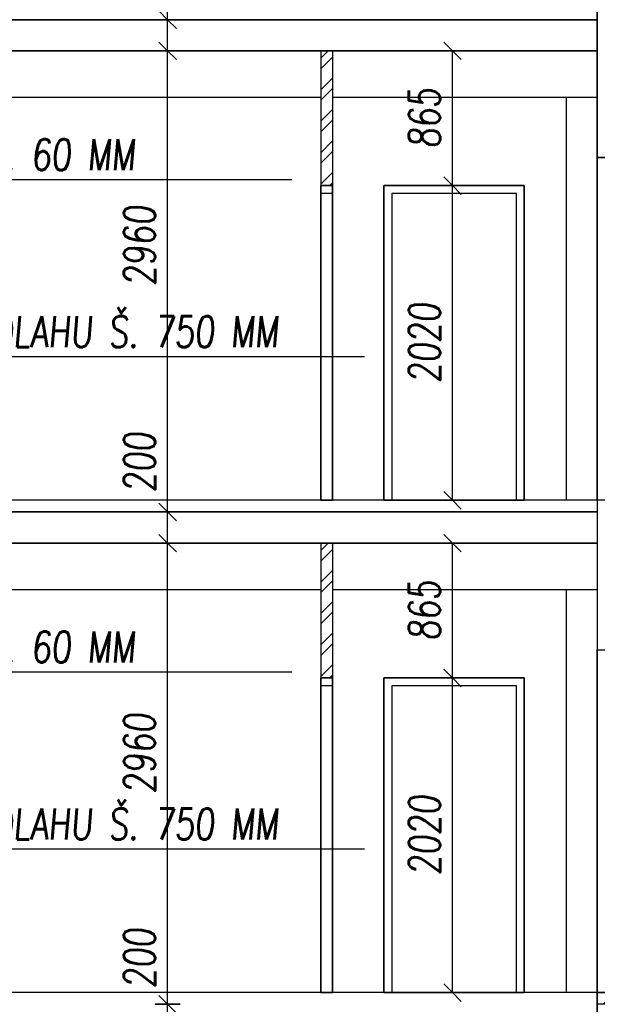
# Model space of a CAD drawing. Header units: millimetres. Extents: x 22267 to 193155, y 329430 to 541733.
# Tile 63 of 89: x 132828 to 136537, y 386275 to 392595. Entities that reach past the tile are written whole.
import ezdxf

# ---------------------------------------------------------------- set-up
doc = ezdxf.new("R2010")
doc.units = ezdxf.units.MM
for name, color, linetype in [('BOURÁNÍ PŘÍČEK', 30, 'Continuous'), ('KOTY_100', 7, 'Continuous'), ('KÓTY BP PODLAHA', 255, 'Continuous'), ('KÓTY BP PŘÍČKY', 255, 'Continuous'), ('TENKA', 4, 'Continuous'), ('TLUSTA', 2, 'Continuous'), ('ŽB', 1, 'Continuous')]:
    doc.layers.add(name, color=color, linetype=linetype)
doc.styles.add('CS-ROMANS', font='romans.shx', dxfattribs={"width": 0.75, "oblique": 5})
doc.styles.add('CS-ROMANS_100', font='romans.shx', dxfattribs={"width": 0.75, "oblique": 5, "height": 200})
doc.dimstyles.new('A_KÓTA_100', dxfattribs={"dimtxt": 200, "dimasz": 4, "dimexe": 100, "dimexo": 1500, "dimgap": 80, "dimtad": 1, "dimdec": 0, "dimdsep": 46, "dimtxsty": 'CS-ROMANS_100', "dimblk": 'KOT_CARA20', "dimcen": 90, "dimse1": 1, "dimse2": 1, "dimclrd": 256, "dimclre": 256, "dimclrt": 256, "dimadec": 0, "dimazin": 0, "dimtfac": 1, "dimtdec": 0, "dimtix": 1, "dimtmove": 2, "dimatfit": 3, "dimldrblk": 'OBLIQUE', "dimfxl": 1, "dimfxlon": 1, "dimtolj": 1, "dimarcsym": 0})

# ---------------------------------------------------------------- blocks, each defined once
blk = doc.blocks.new('KOT_CARA20')
for p, q in [((0, 20), (0, -20)), ((0, 0), (-14.1, -14.1)), ((0, 0), (14.1, 14.1))]:
    blk.add_line(p, q)
blk = doc.blocks.new('*D3292')
at = {"layer": 'Defpoints', "color": 0, "transparency": 16777216}
for p in [(133777.5, 386275.5), (134229.6, 386275.5), (134223.7, 386075.5)]:
    blk.add_point(p, dxfattribs=at)
at = {"layer": 'KOTY_100', "lineweight": -2, "transparency": 16777216}
blk.add_line((133777.5, 386079.5), (133777.5, 386271.5), dxfattribs=at)
at = {"layer": 'KOTY_100', "lineweight": -2, "transparency": 16777216, "xscale": 4, "yscale": 4, "zscale": 4}
for p, rotation in [((133777.5, 386275.5), 90), ((133777.5, 386075.5), 270)]:
    blk.add_blockref('KOT_CARA20', p, dxfattribs=dict(at, rotation=rotation))
at = {"layer": 'KOTY_100', "transparency": 16777216, "insert": (133597.5, 386570.7), "char_height": 200, "attachment_point": 5, "rotation": 90, "style": 'CS-ROMANS_100'}
blk.add_mtext('\\A1;200', dxfattribs=at)
blk = doc.blocks.new('_OBLIQUE')
at = {"color": 0, "linetype": 'ByBlock', "ltscale": 15}
blk.add_line((-0.5, -0.5), (0.5, 0.5), dxfattribs=at)
blk = doc.blocks.new('*D3293')
at = {"layer": 'Defpoints', "color": 0, "transparency": 16777216}
for p in [(133777.5, 389235.5), (134170.2, 389235.5), (134229.6, 386275.5)]:
    blk.add_point(p, dxfattribs=at)
at = {"layer": 'KOTY_100', "lineweight": -2, "transparency": 16777216}
blk.add_line((133777.5, 386279.5), (133777.5, 389231.5), dxfattribs=at)
at = {"layer": 'KOTY_100', "lineweight": -2, "transparency": 16777216, "xscale": 4, "yscale": 4, "zscale": 4}
for p, rotation in [((133777.5, 389235.5), 90), ((133777.5, 386275.5), 270)]:
    blk.add_blockref('KOT_CARA20', p, dxfattribs=dict(at, rotation=rotation))
at = {"layer": 'KOTY_100', "transparency": 16777216, "insert": (133597.5, 387885), "char_height": 200, "attachment_point": 5, "rotation": 90, "style": 'CS-ROMANS_100'}
blk.add_mtext('\\A1;2960', dxfattribs=at)
blk = doc.blocks.new('*D3294')
at = {"layer": 'Defpoints', "color": 0, "transparency": 16777216}
for p in [(133777.5, 389435.5), (134150.3, 389435.5), (134170.2, 389235.5)]:
    blk.add_point(p, dxfattribs=at)
at = {"layer": 'KOTY_100', "lineweight": -2, "transparency": 16777216}
blk.add_line((133777.5, 389239.5), (133777.5, 389431.5), dxfattribs=at)
at = {"layer": 'KOTY_100', "lineweight": -2, "transparency": 16777216, "xscale": 4, "yscale": 4, "zscale": 4}
for p, rotation in [((133777.5, 389435.5), 90), ((133777.5, 389235.5), 270)]:
    blk.add_blockref('KOT_CARA20', p, dxfattribs=dict(at, rotation=rotation))
at = {"layer": 'KOTY_100', "transparency": 16777216, "insert": (133597.5, 389753.6), "char_height": 200, "attachment_point": 5, "rotation": 90, "style": 'CS-ROMANS_100'}
blk.add_mtext('\\A1;200', dxfattribs=at)
blk = doc.blocks.new('*D3295')
at = {"layer": 'Defpoints', "color": 0, "transparency": 16777216}
for p in [(133777.5, 392395.5), (134097.2, 392395.5), (134150.3, 389435.5)]:
    blk.add_point(p, dxfattribs=at)
at = {"layer": 'KOTY_100', "lineweight": -2, "transparency": 16777216}
blk.add_line((133777.5, 389439.5), (133777.5, 392391.5), dxfattribs=at)
at = {"layer": 'KOTY_100', "lineweight": -2, "transparency": 16777216, "xscale": 4, "yscale": 4, "zscale": 4}
for p, rotation in [((133777.5, 392395.5), 90), ((133777.5, 389435.5), 270)]:
    blk.add_blockref('KOT_CARA20', p, dxfattribs=dict(at, rotation=rotation))
at = {"layer": 'KOTY_100', "transparency": 16777216, "insert": (133597.5, 391144), "char_height": 200, "attachment_point": 5, "rotation": 90, "style": 'CS-ROMANS_100'}
blk.add_mtext('\\A1;2960', dxfattribs=at)
blk = doc.blocks.new('*D3296')
at = {"layer": 'Defpoints', "color": 0, "transparency": 16777216}
for p in [(133777.5, 392595.5), (134050.7, 392595.5), (134097.2, 392395.5)]:
    blk.add_point(p, dxfattribs=at)
at = {"layer": 'KOTY_100', "lineweight": -2, "transparency": 16777216}
blk.add_line((133777.5, 392399.5), (133777.5, 392591.5), dxfattribs=at)
at = {"layer": 'KOTY_100', "lineweight": -2, "transparency": 16777216, "xscale": 4, "yscale": 4, "zscale": 4}
for p, rotation in [((133777.5, 392595.5), 90), ((133777.5, 392395.5), 270)]:
    blk.add_blockref('KOT_CARA20', p, dxfattribs=dict(at, rotation=rotation))
at = {"layer": 'KOTY_100', "transparency": 16777216, "insert": (133597.5, 392926), "char_height": 200, "attachment_point": 5, "rotation": 90, "style": 'CS-ROMANS_100'}
blk.add_mtext('\\A1;200', dxfattribs=at)
blk = doc.blocks.new('*D3297')
at = {"layer": 'Defpoints', "color": 0, "transparency": 16777216}
for p in [(133777.5, 395555.5), (134143.7, 395555.5), (134050.7, 392595.5)]:
    blk.add_point(p, dxfattribs=at)
at = {"layer": 'KOTY_100', "lineweight": -2, "transparency": 16777216}
blk.add_line((133777.5, 392599.5), (133777.5, 395551.5), dxfattribs=at)
at = {"layer": 'KOTY_100', "lineweight": -2, "transparency": 16777216, "xscale": 4, "yscale": 4, "zscale": 4}
for p, rotation in [((133777.5, 395555.5), 90), ((133777.5, 392595.5), 270)]:
    blk.add_blockref('KOT_CARA20', p, dxfattribs=dict(at, rotation=rotation))
at = {"layer": 'KOTY_100', "transparency": 16777216, "insert": (133597.5, 394260.3), "char_height": 200, "attachment_point": 5, "rotation": 90, "style": 'CS-ROMANS_100'}
blk.add_mtext('\\A1;2960', dxfattribs=at)
blk = doc.blocks.new('*D3413')
at = {"layer": 'Defpoints', "color": 0, "transparency": 16777216}
for p in [(134837.4, 388370.5), (135607.3, 388370.5), (135041.3, 386350.5)]:
    blk.add_point(p, dxfattribs=at)
at = {"layer": 'KÓTY BP PŘÍČKY', "lineweight": -2, "transparency": 16777216}
blk.add_line((135607.3, 386354.5), (135607.3, 388366.5), dxfattribs=at)
at = {"layer": 'KÓTY BP PŘÍČKY', "lineweight": -2, "transparency": 16777216, "xscale": 4, "yscale": 4, "zscale": 4}
for p, rotation in [((135607.3, 388370.5), 90), ((135607.3, 386350.5), 270)]:
    blk.add_blockref('KOT_CARA20', p, dxfattribs=dict(at, rotation=rotation))
at = {"layer": 'KÓTY BP PŘÍČKY', "transparency": 16777216, "insert": (135427.3, 387360.5), "char_height": 200, "attachment_point": 5, "rotation": 90, "style": 'CS-ROMANS_100'}
blk.add_mtext('\\A1;2020', dxfattribs=at)
blk = doc.blocks.new('*D3414')
at = {"layer": 'Defpoints', "color": 0, "transparency": 16777216}
for p in [(135607.3, 389235.5), (135807.9, 389235.5), (134837.4, 388370.5)]:
    blk.add_point(p, dxfattribs=at)
at = {"layer": 'KÓTY BP PŘÍČKY', "lineweight": -2, "transparency": 16777216}
blk.add_line((135607.3, 388374.5), (135607.3, 389231.5), dxfattribs=at)
at = {"layer": 'KÓTY BP PŘÍČKY', "lineweight": -2, "transparency": 16777216, "xscale": 4, "yscale": 4, "zscale": 4}
for p, rotation in [((135607.3, 389235.5), 90), ((135607.3, 388370.5), 270)]:
    blk.add_blockref('KOT_CARA20', p, dxfattribs=dict(at, rotation=rotation))
at = {"layer": 'KÓTY BP PŘÍČKY', "transparency": 16777216, "insert": (135427.3, 388803), "char_height": 200, "attachment_point": 5, "rotation": 90, "style": 'CS-ROMANS_100'}
blk.add_mtext('\\A1;865', dxfattribs=at)
blk = doc.blocks.new('*D3415')
at = {"layer": 'Defpoints', "color": 0, "transparency": 16777216}
for p in [(134837.4, 391530.5), (135607.3, 391530.5), (135041.3, 389510.5)]:
    blk.add_point(p, dxfattribs=at)
at = {"layer": 'KÓTY BP PŘÍČKY', "lineweight": -2, "transparency": 16777216}
blk.add_line((135607.3, 389514.5), (135607.3, 391526.5), dxfattribs=at)
at = {"layer": 'KÓTY BP PŘÍČKY', "lineweight": -2, "transparency": 16777216, "xscale": 4, "yscale": 4, "zscale": 4}
for p, rotation in [((135607.3, 391530.5), 90), ((135607.3, 389510.5), 270)]:
    blk.add_blockref('KOT_CARA20', p, dxfattribs=dict(at, rotation=rotation))
at = {"layer": 'KÓTY BP PŘÍČKY', "transparency": 16777216, "insert": (135427.3, 390520.5), "char_height": 200, "attachment_point": 5, "rotation": 90, "style": 'CS-ROMANS_100'}
blk.add_mtext('\\A1;2020', dxfattribs=at)
blk = doc.blocks.new('*D3416')
at = {"layer": 'Defpoints', "color": 0, "transparency": 16777216}
for p in [(135607.3, 392395.5), (135807.9, 392395.5), (134837.4, 391530.5)]:
    blk.add_point(p, dxfattribs=at)
at = {"layer": 'KÓTY BP PŘÍČKY', "lineweight": -2, "transparency": 16777216}
blk.add_line((135607.3, 391534.5), (135607.3, 392391.5), dxfattribs=at)
at = {"layer": 'KÓTY BP PŘÍČKY', "lineweight": -2, "transparency": 16777216, "xscale": 4, "yscale": 4, "zscale": 4}
for p, rotation in [((135607.3, 392395.5), 90), ((135607.3, 391530.5), 270)]:
    blk.add_blockref('KOT_CARA20', p, dxfattribs=dict(at, rotation=rotation))
at = {"layer": 'KÓTY BP PŘÍČKY', "transparency": 16777216, "insert": (135427.3, 391963), "char_height": 200, "attachment_point": 5, "rotation": 90, "style": 'CS-ROMANS_100'}
blk.add_mtext('\\A1;865', dxfattribs=at)

msp = doc.modelspace()

# ---------------------------------------------------------------- hatches: boundary and pattern name
at = {"layer": 'BOURÁNÍ PŘÍČEK'}
h = msp.add_hatch(dxfattribs=at)
h.set_pattern_fill('ANSI32', color=256, scale=15)
h.set_pattern_definition([(45, (94701.44, -10605), (-101.02788, 101.02788), []), (45, (94768.79, -10605), (-101.02788, 101.02788), [])])
h.paths.add_polyline_path([(134762.4, 392395.5), (134837.4, 392395.5), (134837.4, 391530.5), (134762.4, 391530.5)])
h = msp.add_hatch(dxfattribs=at)
h.set_pattern_fill('ANSI32', color=256, scale=15)
h.set_pattern_definition([(45, (94701.44, -13765), (-101.02788, 101.02788), []), (45, (94768.79, -13765), (-101.02788, 101.02788), [])])
h.paths.add_polyline_path([(134762.4, 389235.5), (134837.4, 389235.5), (134837.4, 388370.5), (134762.4, 388370.5)])
h = msp.add_hatch(dxfattribs=at)
h.set_pattern_fill('ANSI32', color=256, scale=15)
h.set_pattern_definition([(45, (-3e-10, -15800), (-101.02788, 101.02788), []), (45, (67.35, -15800), (-101.02788, 101.02788), [])])
h.paths.add_polyline_path([(136537.4, 386350.5), (140622.4, 386350.5), (140622.4, 386275.5), (136537.4, 386275.5)])

# ---------------------------------------------------------------- linework, layer by layer
for points in [[(136537.4, 406325.5), (136537.4, 335810.5)], [(134762.4, 392395.5), (134762.4, 391530.5)], [(134837.4, 392395.5), (134837.4, 391530.5)], [(134762.4, 389235.5), (134762.4, 388370.5)], [(134837.4, 389235.5), (134837.4, 388370.5)]]:
    msp.add_lwpolyline(points, dxfattribs=at)
for points in [[(136537.4, 391710.5), (136737.4, 391710.5), (136737.4, 389510.5), (136537.4, 389510.5)], [(134762.4, 391530.5), (134837.4, 391530.5), (134837.4, 391480.5), (134762.4, 391480.5)], [(134762.4, 389510.5), (134837.4, 389510.5), (134837.4, 391530.5), (134762.4, 391530.5)], [(134762.4, 391530.5), (134837.4, 391530.5), (134837.4, 389510.5), (134762.4, 389510.5)], [(135167.4, 389510.5), (136067.4, 389510.5), (136067.4, 391530.5), (135167.4, 391530.5)], [(135217.4, 389510.5), (136017.4, 389510.5), (136017.4, 391480.5), (135217.4, 391480.5)], [(136537.4, 388550.5), (136737.4, 388550.5), (136737.4, 386350.5), (136537.4, 386350.5)], [(134762.4, 388370.5), (134837.4, 388370.5), (134837.4, 388320.5), (134762.4, 388320.5)], [(134762.4, 386350.5), (134837.4, 386350.5), (134837.4, 388370.5), (134762.4, 388370.5)], [(134762.4, 388370.5), (134837.4, 388370.5), (134837.4, 386350.5), (134762.4, 386350.5)], [(135167.4, 386350.5), (136067.4, 386350.5), (136067.4, 388370.5), (135167.4, 388370.5)], [(135167.4, 388370.5), (136067.4, 388370.5), (136067.4, 386350.5), (135167.4, 386350.5)], [(135217.4, 386350.5), (136017.4, 386350.5), (136017.4, 388320.5), (135217.4, 388320.5)], [(136537.4, 386350.5), (140622.4, 386350.5), (140622.4, 386275.5), (136537.4, 386275.5)]]:
    msp.add_lwpolyline(points, close=True, dxfattribs=at)
at = {"layer": 'KÓTY BP PODLAHA'}
for p, q in [((134575.7, 391567.7), (130774.8, 391567.7)), ((135042.4, 390431.6), (131256.4, 390431.6)), ((134575.7, 388407.7), (130774.8, 388407.7)), ((135042.4, 387271.6), (131256.4, 387271.6))]:
    msp.add_line(p, q, dxfattribs=at)
at = {"layer": 'TENKA'}
for points in [[(136537.4, 392595.5), (129937.4, 392595.5)], [(134762.4, 392095.5), (129937.4, 392095.5), (129937.4, 392395.5), (136537.4, 392395.5), (136537.4, 392095.5), (134837.4, 392095.5)], [(136337.4, 392095.5), (136337.4, 389510.5)], [(136537.4, 389435.5), (129937.4, 389435.5)], [(134762.4, 388935.5), (129937.4, 388935.5), (129937.4, 389235.5), (136537.4, 389235.5), (136537.4, 388935.5), (134837.4, 388935.5)], [(136337.4, 388935.5), (136337.4, 386350.5)]]:
    msp.add_lwpolyline(points, dxfattribs=at)
msp.add_lwpolyline([(135167.4, 391530.5), (136067.4, 391530.5), (136067.4, 389510.5), (135167.4, 389510.5)], close=True, dxfattribs=at)
at = {"layer": 'TLUSTA'}
for points in [[(136537.4, 392395.5), (129937.4, 392395.5)], [(136537.4, 389510.5), (129937.4, 389510.5)], [(136537.4, 389235.5), (129937.4, 389235.5)], [(136537.4, 386350.5), (129937.4, 386350.5)]]:
    msp.add_lwpolyline(points, dxfattribs=at)
at = {"layer": 'ŽB'}
for points in [[(136537.4, 392670.5), (136737.4, 392670.5), (136737.4, 391710.5), (136537.4, 391710.5)], [(129937.4, 392595.5), (136537.4, 392595.5), (136537.4, 392395.5), (129937.4, 392395.5)], [(129937.4, 389435.5), (136537.4, 389435.5), (136537.4, 389235.5), (129937.4, 389235.5)], [(136537.4, 386350.5), (136737.4, 386350.5), (136737.4, 385390.5), (136537.4, 385390.5)]]:
    msp.add_lwpolyline(points, close=True, dxfattribs=at)

# ---------------------------------------------------------------- texts
at = {"layer": 'KÓTY BP PODLAHA', "ltscale": 15, "style": 'CS-ROMANS', "oblique": 5, "width": 0.75}
for s, p in [('VYSEKAT DRÁŽKU Š. 60 MM', (130773, 391628.6)), ('VYBOURAT PODLAHU Š. 750 MM ', (131269, 390492.6)), ('VYSEKAT DRÁŽKU Š. 60 MM', (130773, 388468.6)), ('VYBOURAT PODLAHU Š. 750 MM ', (131269, 387332.6))]:
    msp.add_text(s, height=200, dxfattribs=at).set_placement(p)

# ---------------------------------------------------------------- dimensions: what is measured, and where the dimension line sits
at = {"layer": 'KOTY_100'}
for base, p1, p2, picture, middle in [((133777.5, 395555.5), (134050.7, 392595.5), (134143.7, 395555.5), '*D3297', (133597.5, 394260.3)), ((133777.5, 392595.5), (134097.2, 392395.5), (134050.7, 392595.5), '*D3296', (133597.5, 392926)), ((133777.5, 392395.5), (134150.3, 389435.5), (134097.2, 392395.5), '*D3295', (133597.5, 391144)), ((133777.5, 389435.5), (134170.2, 389235.5), (134150.3, 389435.5), '*D3294', (133597.5, 389753.6)), ((133777.5, 389235.5), (134229.6, 386275.5), (134170.2, 389235.5), '*D3293', (133597.5, 387885)), ((133777.5, 386275.5), (134223.7, 386075.5), (134229.6, 386275.5), '*D3292', (133597.5, 386570.7))]:
    dim = msp.add_linear_dim(base=base, p1=p1, p2=p2, angle=90, dimstyle='A_KÓTA_100', dxfattribs=at)
    dim.commit()
    dim.dimension.update_dxf_attribs({"geometry": picture, "text_midpoint": middle, "dimtype": 160})
at = {"layer": 'KÓTY BP PŘÍČKY'}
for base, p1, p2, picture, middle in [((135607.3, 392395.5), (134837.4, 391530.5), (135807.9, 392395.5), '*D3416', (135427.3, 391963)), ((135607.3, 391530.5), (135041.3, 389510.5), (134837.4, 391530.5), '*D3415', (135427.3, 390520.5)), ((135607.3, 389235.5), (134837.4, 388370.5), (135807.9, 389235.5), '*D3414', (135427.3, 388803)), ((135607.3, 388370.5), (135041.3, 386350.5), (134837.4, 388370.5), '*D3413', (135427.3, 387360.5))]:
    dim = msp.add_linear_dim(base=base, p1=p1, p2=p2, angle=90, dimstyle='A_KÓTA_100', dxfattribs=at)
    dim.commit()
    dim.dimension.update_dxf_attribs({"geometry": picture, "text_midpoint": middle})

doc.saveas('drawing.dxf')
